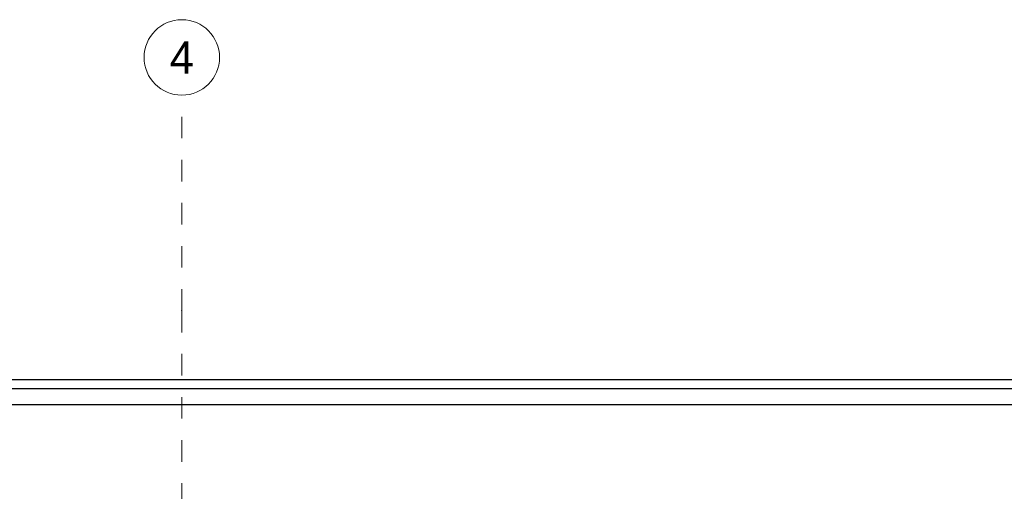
# Model space of a CAD drawing. Header units: metres. Extents: x -12 to 57.2, y -22.2 to 2.8.
# Tile 89 of 126: x 19.6 to 24.2, y -2 to 0.2. Entities that reach past the tile are written whole.
import ezdxf
from ezdxf.enums import TextEntityAlignment as Align

# ---------------------------------------------------------------- set-up
doc = ezdxf.new("R2010")
doc.units = ezdxf.units.M
doc.header["$LTSCALE"] = 0.4
doc.header["$MEASUREMENT"] = 0
doc.linetypes.add('Raster', pattern=[0.2, 0.1, -0.05, 0, -0.05])
doc.layers.add('Neubau__ GHIW- Attika Fassade', color=8, linetype='Continuous')
doc.layers.add('Neubau_R-Konstruktionsraster gross', color=33, linetype='Continuous')
doc.styles.add('ERSTELLTER_STIL_1', font='txt')

msp = doc.modelspace()

# ---------------------------------------------------------------- linework, layer by layer
at = {"layer": 'Neubau__ GHIW- Attika Fassade', "linetype": 'Continuous'}
for p, q in [((45.81, -1.4949), (-0.58, -1.4949)), ((45.0223, -1.537), (0.2077, -1.537)), ((45.0223, -1.612), (0.2077, -1.612))]:
    msp.add_line(p, q, dxfattribs=at)
at = {"layer": 'Neubau_R-Konstruktionsraster gross', "linetype": 'Raster', "lineweight": 9}
for q in [(20.4, -0.175), (20.4, -15.175)]:
    msp.add_line((20.4, -1.175), q, dxfattribs=at)
at = {"layer": 'Neubau_R-Konstruktionsraster gross', "linetype": 'Continuous', "lineweight": 9, "flags": 128}
msp.add_lwpolyline([(20.4, -0.175, 1), (20.4, 0.175, 1)], format="xyb", close=True, dxfattribs=at)
at = {"layer": 'Neubau_R-Konstruktionsraster gross', "linetype": 'Raster', "lineweight": 9}
msp.add_point((20.4, -1.175), dxfattribs=at)
msp.add_point((20.4, -1.175), dxfattribs=at)

# ---------------------------------------------------------------- texts
at = {"layer": 'Neubau_R-Konstruktionsraster gross', "style": 'ERSTELLTER_STIL_1'}
msp.add_text('4', height=0.15, dxfattribs=at).set_placement((20.4, 0.075), align=Align.TOP_CENTER)

doc.saveas('drawing.dxf')
